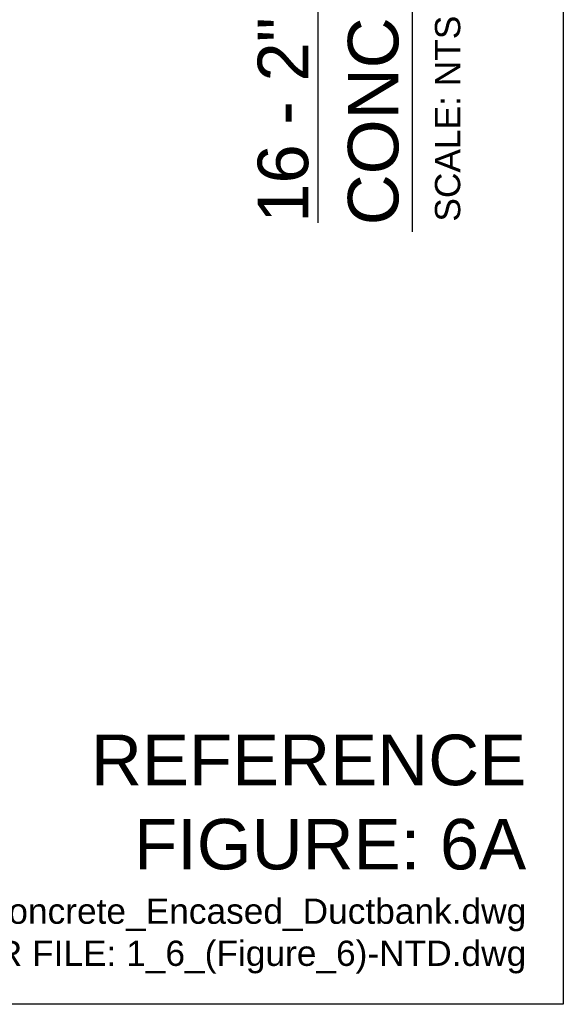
# Model space of a CAD drawing. Header units: inches. Extents: x 0 to 21.2, y 0 to 11.
# Tile 7 of 12: x 6.5 to 8.5, y 0 to 3.7. Entities that reach past the tile are written whole.
import ezdxf
from ezdxf.enums import TextEntityAlignment as Align

# ---------------------------------------------------------------- set-up
doc = ezdxf.new("R2010")
doc.units = ezdxf.units.IN
doc.header["$LTSCALE"] = 0.375
doc.header["$MEASUREMENT"] = 0
doc.layers.add('G-ANNO-RDME', color=5, linetype='CONTINUOUS', lineweight=18)
doc.layers.add('G-ANNO-TEXT', color=7, linetype='CONTINUOUS')
doc.layers.add('G-ANNO-TTLB', color=7, linetype='CONTINUOUS')
doc.styles.add('00-E-TITLE-1_1', font='arial.ttf', dxfattribs={"height": 0.1875})
doc.styles.add('01-E-BLDG-1_1', font='arial.ttf', dxfattribs={"height": 0.09375})

msp = doc.modelspace()

# ---------------------------------------------------------------- linework, layer by layer
at = {"layer": 'G-ANNO-TEXT', "linetype": 'Continuous', "lineweight": 30}
msp.add_line((7.93994, 2.86533), (7.93994, 7.37472), dxfattribs=at)
at = {"layer": 'G-ANNO-TTLB'}
msp.add_lwpolyline([(0, 11), (8.5, 11), (8.5, 0), (0, 0)], close=True, dxfattribs=at)

# ---------------------------------------------------------------- texts
at = {"layer": 'G-ANNO-RDME', "attachment_point": 9, "rotation": 0}
for s, insert, char_height, width, style in [('REFERENCE FIGURE: 6A', (8.36242, 0.49761), 0.1875, 1.6712295, '00-E-TITLE-1_1'), ('CAD FILE: 1_6_(Figure_6A)_Concrete_Encased_Ductbank.dwg\\PSEE NOTES TO DESIGNER FILE: 1_6_(Figure_6)-NTD.dwg ', (8.36242, 0.11416), 0.09375, 5.3730345, '01-E-BLDG-1_1')]:
    msp.add_mtext(s, dxfattribs=dict(at, insert=insert, char_height=char_height, width=width, style=style))
at = {"layer": 'G-ANNO-TEXT', "style": '00-E-TITLE-1_1'}
msp.add_text('CONCRETE ENCASED DUCT BANK', height=0.1875, rotation=90, dxfattribs=at).set_placement((7.94427, 2.88997), align=Align.BOTTOM_LEFT)
at = {"layer": 'G-ANNO-TEXT', "style": '01-E-BLDG-1_1'}
msp.add_text('SCALE: NTS', height=0.09375, rotation=90, dxfattribs=at).set_placement((8.02366, 2.90343), align=Align.TOP_LEFT)
at = {"layer": 'G-ANNO-TEXT', "insert": (7.36574, 2.89916), "char_height": 0.1875, "width": 5.4672424, "attachment_point": 1, "rotation": 90, "style": '00-E-TITLE-1_1'}
msp.add_mtext('{\\L16 - 2" (53mm)/ 2 - 4" (103mm)/ 2 - 2" (53mm)}', dxfattribs=at)

doc.saveas('drawing.dxf')
